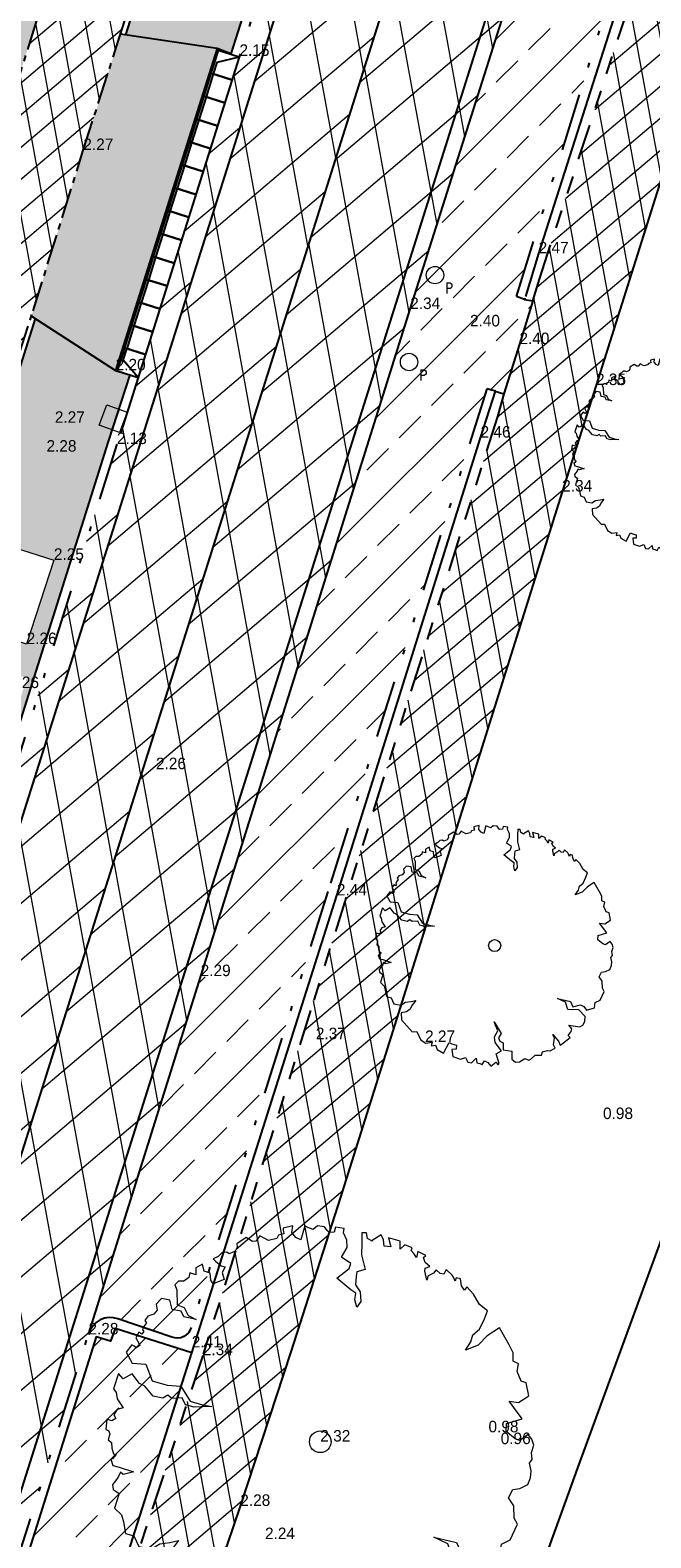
# Model space of a CAD drawing. Header units: metres. Extents: x 136326 to 137932, y 453212 to 454725.
# Tile 82 of 92: x 136763 to 136776, y 454359 to 454390. Entities that reach past the tile are written whole.
import ezdxf

# ---------------------------------------------------------------- set-up
doc = ezdxf.new("R2010")
doc.units = ezdxf.units.M
for name, pattern in [('CENTERX2', [101.6, 63.5, -12.7, 12.7, -12.7]), ('DIVIDE__G5', [3.75, 1.5, -0.75, 0, -0.75, 0, -0.75]), ('PHANTOM__G5', [5.25, 1.5, -0.75, 0.75, -0.75, 0.75, -0.75]), ('XX-HIDDEN', [4, 2, -2])]:
    doc.linetypes.add(name, pattern=pattern)
doc.layers.add('-DR-alg-hulplijnen', color=210, linetype='Continuous', plot=False)
doc.layers.add('-DR-alg-hulplijnen hartlijn asfalt nieuwe fietsstraat', color=7, linetype='Continuous', true_color=0xad72b6, plot=False)
doc.layers.add('-DR-alg-hulplijnen kantverharding asfalt nieuwe fietsstraat', color=7, linetype='Continuous', true_color=0xff9429, plot=False)
for name, color, linetype in [('-DR-alg-projectgrens 1-200', 3, 'PROJECTGRENS_1-200'), ('-DR-bs-txt-hoogtemaat', 253, 'Continuous'), ('-DR-v-vh-band 10x20 gazonband', 5, 'CENTERX2'), ('-DR-v-vh-band 18-20x25', 5, 'DIVIDE__G5'), ('-DR-v-vh-band achterkant band', 1, 'Continuous'), ('-DR-v-vh-band inritband 450x150x500mm', 2, 'Continuous'), ('-DR-v-vh-band RWS', 5, 'PHANTOM__G5'), ('-DR-v-vh-kantverharding', 4, 'Continuous'), ('-DR-v-vh-kantverharding asfalt fietspad', 2, 'Continuous')]:
    doc.layers.add(name, color=color, linetype=linetype)
for name, color, linetype, lineweight in [('-DR-bs-boom', 253, 'Continuous', 13), ('-DR-v-vh-arc-asfalt opbreken', 252, 'Continuous', 9), ('-DR-v-vh-arc-asfalt opbreken middengeleiders', 252, 'Continuous', 9), ('-DR-v-vh-arc-bss grijs keiformaat', 252, 'Continuous', 9), ('-DR-v-vh-arc-dubbelklinkers', 254, 'Continuous', 9), ('B-WE-VH-MATERIAALGRENS-G', 52, 'XX-HIDDEN', 13)]:
    doc.layers.add(name, color=color, linetype=linetype, lineweight=lineweight)
for name, color, linetype, lineweight, true_color in [('-DR-v-inr-wegbebakening-diamantkoppaal', 1, 'Continuous', 0, 0xff0000), ('-DR-v-vh-arc-asfalt fietspad', 7, 'Continuous', 9, 0xdfbfc7), ('B-ME-IE-MEUBILAIR_TROTTOIRKOLK-S', 1, 'Continuous', 0, 0xff0000)]:
    doc.layers.add(name, color=color, linetype=linetype, lineweight=lineweight, true_color=true_color)
doc.styles.add('18_200', font='romans', dxfattribs={"width": 0.8, "height": 0.36})
doc.styles.add('Drong', font='txt', dxfattribs={"height": 1.8})
doc.linetypes.add('PROJECTGRENS_1-200', pattern='A,0.32,-0.13,[133,ltypeshp.shx,S=0.13,R=0,X=-0.13,Y=0],-0.13,1.27', length=1.85)
pattern_1 = [(220.33562535, (0, 0), (0.3301045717, -0.388755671), []), (280.33562535, (0, 0), (0.5017245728, 0.0915011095), [])]

# ---------------------------------------------------------------- blocks, each defined once
blk = doc.blocks.new('*U59')
for points in [[(2.103, 6.677), (1.665, 6.814), (1.515, 6.338), (1.953, 6.2)], [(2.103, 6.677), (1.638, 6.561), (1.563, 6.323)], [(1.953, 6.2), (1.515, 6.338), (1.365, 5.861), (1.802, 5.723)], [(1.563, 6.323), (1.413, 5.846)], [(1.802, 5.723), (1.365, 5.861), (1.215, 5.384), (1.652, 5.246)], [(1.413, 5.846), (1.262, 5.369)], [(1.652, 5.246), (1.215, 5.384), (1.065, 4.907), (1.502, 4.769)], [(1.262, 5.369), (1.112, 4.892)], [(1.502, 4.769), (1.065, 4.907), (0.914, 4.43), (1.352, 4.292)], [(1.112, 4.892), (0.962, 4.415)], [(1.352, 4.292), (0.914, 4.43), (0.764, 3.953), (1.202, 3.815)], [(0.962, 4.415), (0.812, 3.938)], [(1.202, 3.815), (0.764, 3.953), (0.614, 3.476), (1.051, 3.338)], [(0.812, 3.938), (0.662, 3.461)], [(1.051, 3.338), (0.614, 3.476), (0.464, 2.999), (0.901, 2.861)], [(0.662, 3.461), (0.511, 2.984)], [(0.901, 2.861), (0.464, 2.999), (0.314, 2.522), (0.751, 2.385)], [(0.511, 2.984), (0.361, 2.507)], [(0.751, 2.385), (0.314, 2.522), (0.163, 2.045), (0.601, 1.908)], [(0.361, 2.507), (0.211, 2.03)], [(0.601, 1.908), (0.163, 2.045), (0.013, 1.569), (0.451, 1.431)], [(0.211, 2.03), (0.061, 1.553)], [(0.451, 1.431), (0.013, 1.569), (-0.137, 1.092), (0.3, 0.954)], [(0.061, 1.553), (-0.089, 1.077)], [(0.3, 0.954), (-0.137, 1.092), (-0.287, 0.615), (0.15, 0.477)], [(-0.089, 1.077), (-0.24, 0.6)], [(0.15, 0.477), (-0.287, 0.615), (-0.438, 0.138), (0, 0)], [(0, 0), (-0.315, 0.361), (-0.24, 0.6)]]:
    blk.add_lwpolyline(points)
blk = doc.blocks.new('trottoirkolk')
blk.add_hatch(color=256).paths.add_polyline_path([(0.03, 0.15), (0.03, 0.42), (0.42, 0.42), (0.42, 0.15)])
blk.add_lwpolyline([(0, 0), (0, 0.45), (0.45, 0.45), (0.45, 0)], close=True)
blk = doc.blocks.new('PAAL')
blk.add_ellipse((0, 0), major_axis=(-0.181, 0), ratio=1, start_param=3.926991, end_param=10.210176)
at = {"style": '18_200', "width": 0.8}
blk.add_text('P', height=0.218, dxfattribs=at).set_placement((0.219, -0.382))
blk.add_attdef('HOOGTE', (0.236, 0.203), '', height=0.25, dxfattribs=at)
blk = doc.blocks.new('Boom bestaand 1')
blk.add_lwpolyline([(-0.0612, 0.3923), (-0.0736, 0.4117), (-0.087, 0.4225), (-0.0926, 0.4415), (-0.1106, 0.4615), (-0.1242, 0.4751), (-0.1453, 0.464), (-0.1728, 0.4611), (-0.1945, 0.4533), (-0.1892, 0.4456), (-0.2017, 0.4432), (-0.2068, 0.4444), (-0.2172, 0.4471), (-0.2235, 0.4396), (-0.2169, 0.4339), (-0.2271, 0.4339), (-0.2331, 0.433), (-0.2499, 0.4257), (-0.2427, 0.4167), (-0.2476, 0.4092), (-0.2589, 0.4043), (-0.2544, 0.3953), (-0.2533, 0.3814), (-0.2458, 0.3746), (-0.266, 0.3788), (-0.2728, 0.3822), (-0.2717, 0.3934), (-0.2848, 0.3874), (-0.2965, 0.3882), (-0.2987, 0.3953), (-0.3145, 0.3822), (-0.3029, 0.3735), (-0.3141, 0.372), (-0.3232, 0.3686), (-0.3277, 0.3731), (-0.3404, 0.3607), (-0.3359, 0.3465), (-0.3526, 0.3537), (-0.3703, 0.3325), (-0.3491, 0.329), (-0.3569, 0.3156), (-0.371, 0.3198), (-0.3837, 0.3191), (-0.3802, 0.2951), (-0.3781, 0.2944), (-0.3887, 0.2873), (-0.4014, 0.2902), (-0.4056, 0.2803), (-0.3837, 0.2704), (-0.359, 0.2591), (-0.3251, 0.2535), (-0.3272, 0.2337), (-0.318, 0.228), (-0.3011, 0.2189), (-0.282, 0.2224), (-0.2608, 0.2153), (-0.2523, 0.2012), (-0.27, 0.204), (-0.2834, 0.2118), (-0.2947, 0.2047), (-0.3322, 0.185), (-0.3413, 0.2203), (-0.3505, 0.2287), (-0.3724, 0.2146), (-0.388, 0.2358), (-0.4042, 0.2415), (-0.4226, 0.2415), (-0.4315, 0.2467), (-0.4416, 0.2292), (-0.4325, 0.2224), (-0.436, 0.2111), (-0.4423, 0.2083), (-0.453, 0.2067), (-0.4613, 0.1921), (-0.4572, 0.18), (-0.4671, 0.1702), (-0.4727, 0.1652), (-0.4473, 0.144), (-0.4565, 0.1356), (-0.4706, 0.132), (-0.484, 0.1398), (-0.4883, 0.1172), (-0.4847, 0.1158), (-0.4748, 0.1137), (-0.477, 0.101), (-0.4713, 0.0946), (-0.4748, 0.0748), (-0.4932, 0.0607), (-0.4854, 0.0473), (-0.4875, 0.0402), (-0.5017, 0.0304), (-0.4974, 0.0049), (-0.4897, 0.0021), (-0.4832, -0.006), (-0.4832, -0.0211), (-0.4886, -0.0247), (-0.4921, -0.0353), (-0.4877, -0.0469), (-0.4868, -0.0593), (-0.4797, -0.0567), (-0.4646, -0.0487), (-0.4592, -0.0416), (-0.4495, -0.0531), (-0.4326, -0.0549), (-0.4342, -0.0824), (-0.4439, -0.0844), (-0.4591, -0.0789), (-0.4694, -0.0898), (-0.4853, -0.0874), (-0.4835, -0.1044), (-0.469, -0.1108), (-0.4787, -0.1222), (-0.4698, -0.128), (-0.4666, -0.142), (-0.4712, -0.1535), (-0.4673, -0.1649), (-0.4544, -0.1649), (-0.422, -0.1781), (-0.41, -0.1658), (-0.3893, -0.1644), (-0.3736, -0.1512), (-0.391, -0.1753), (-0.4052, -0.1753), (-0.417, -0.1934), (-0.4393, -0.1893), (-0.4502, -0.206), (-0.443, -0.2225), (-0.4293, -0.2254), (-0.424, -0.2366), (-0.4254, -0.251), (-0.4188, -0.2613), (-0.4123, -0.2603), (-0.4066, -0.2696), (-0.4013, -0.2747), (-0.3966, -0.2735), (-0.3925, -0.2806), (-0.3993, -0.2847), (-0.3905, -0.2962), (-0.3764, -0.2947), (-0.3703, -0.2952), (-0.369, -0.3047), (-0.3739, -0.3072), (-0.379, -0.3111), (-0.3686, -0.3301), (-0.3402, -0.3274), (-0.325, -0.2991), (-0.284, -0.3012), (-0.2611, -0.2728), (-0.2463, -0.245), (-0.2054, -0.239), (-0.1868, -0.2166), (-0.1743, -0.1981), (-0.1896, -0.2363), (-0.2027, -0.2526), (-0.2201, -0.2532), (-0.2283, -0.2756), (-0.2392, -0.281), (-0.237, -0.2947), (-0.2507, -0.3132), (-0.2791, -0.3219), (-0.2898, -0.3304), (-0.3173, -0.3368), (-0.3146, -0.3612), (-0.3304, -0.3661), (-0.3025, -0.3907), (-0.2927, -0.3885), (-0.278, -0.3918), (-0.2529, -0.3874), (-0.2548, -0.4016), (-0.2471, -0.4137), (-0.2373, -0.413), (-0.2359, -0.4235), (-0.244, -0.4329), (-0.2234, -0.4441), (-0.2184, -0.4397), (-0.2103, -0.44), (-0.1991, -0.4488), (-0.19, -0.4441), (-0.1778, -0.4485), (-0.164, -0.4505), (-0.1606, -0.4451), (-0.1549, -0.4573), (-0.1555, -0.4613), (-0.14, -0.4627), (-0.1312, -0.4505), (-0.1096, -0.4259), (-0.1073, -0.4238), (-0.1116, -0.4488), (-0.1194, -0.4525), (-0.1103, -0.462), (-0.0992, -0.4807), (-0.089, -0.4841), (-0.0747, -0.4752), (-0.0482, -0.4977), (-0.0278, -0.4895), (-0.0108, -0.4916), (0.0157, -0.4977), (0.0286, -0.4827), (0.0558, -0.482), (0.072, -0.457), (0.069, -0.4349), (0.0757, -0.4119), (0.0796, -0.3924), (0.0927, -0.4156), (0.1039, -0.4278), (0.1075, -0.4466), (0.1025, -0.468), (0.1299, -0.4785), (0.1933, -0.4575), (0.2001, -0.44), (0.2363, -0.4392), (0.2587, -0.4253), (0.2652, -0.3991), (0.2784, -0.4081), (0.2832, -0.3913), (0.3018, -0.3913), (0.3264, -0.3733), (0.2952, -0.3338), (0.3048, -0.3266), (0.3174, -0.3112), (0.333, -0.3182), (0.3264, -0.335), (0.3552, -0.3436), (0.3781, -0.3189), (0.3793, -0.296), (0.4017, -0.296), (0.4096, -0.2826), (0.4002, -0.2572), (0.4186, -0.2622), (0.4261, -0.2522), (0.4345, -0.2443), (0.4231, -0.2298), (0.4365, -0.2194), (0.4544, -0.2139), (0.448, -0.1886), (0.4609, -0.1841), (0.4584, -0.1786), (0.4161, -0.1731), (0.4136, -0.1478), (0.3708, -0.1582), (0.3489, -0.1512), (0.3315, -0.1289), (0.2902, -0.1279), (0.3474, -0.1209), (0.3593, -0.1378), (0.3737, -0.1384), (0.3856, -0.1284), (0.4119, -0.1403), (0.4319, -0.109), (0.4632, -0.1221), (0.4795, -0.1133), (0.4858, -0.0977), (0.4808, -0.0718), (0.4943, -0.0594), (0.4931, -0.0482), (0.4862, -0.0269), (0.4918, -0.0131), (0.4962, -0.0015), (0.4851, 0.0073), (0.4884, 0.0283), (0.494, 0.0383), (0.4918, 0.0615), (0.4763, 0.0609), (0.4531, 0.0758), (0.4365, 0.0758), (0.4719, 0.0863), (0.489, 0.0863), (0.4862, 0.0979), (0.4761, 0.1368), (0.4651, 0.1329), (0.455, 0.15), (0.4464, 0.1571), (0.4261, 0.1516), (0.4511, 0.1914), (0.4495, 0.2054), (0.4402, 0.2194), (0.4215, 0.2288), (0.3832, 0.2155), (0.3754, 0.1921), (0.3661, 0.1742), (0.3341, 0.1773), (0.3068, 0.1532), (0.3395, 0.1968), (0.3637, 0.1976), (0.3692, 0.2304), (0.3801, 0.2397), (0.3996, 0.2444), (0.4034, 0.279), (0.3842, 0.2903), (0.3824, 0.313), (0.3563, 0.3433), (0.3406, 0.3414), (0.3141, 0.3521), (0.2925, 0.3482), (0.2787, 0.3649), (0.2826, 0.3806), (0.2817, 0.4012), (0.2696, 0.4131), (0.256, 0.4212), (0.2376, 0.4248), (0.2327, 0.4339), (0.2168, 0.4384), (0.2036, 0.45), (0.1887, 0.4518), (0.1757, 0.4483), (0.1806, 0.4248), (0.1727, 0.4169), (0.1492, 0.4041), (0.1325, 0.412), (0.1367, 0.4496), (0.0873, 0.4385), (0.0991, 0.4571), (0.0942, 0.4846), (0.0638, 0.4915), (0.0559, 0.4826), (0.0314, 0.4826), (0.0166, 0.4925), (0.0058, 0.4836), (-0.0114, 0.491), (-0.0324, 0.4905), (-0.0772, 0.485), (-0.0717, 0.4517), (-0.0599, 0.4236), (-0.0612, 0.3923)])
blk.add_circle((0, 0), 0.0251)

msp = doc.modelspace()

# ---------------------------------------------------------------- hatches: boundary and pattern name
at = {"layer": '-DR-v-vh-arc-asfalt fietspad', "transparency": 33554687}
h = msp.add_hatch(dxfattribs=at)
h.set_pattern_fill('AVH-ASFALT', color=256, scale=0.51, angle=90, pattern_type=2)
h.set_pattern_definition(pattern_1)
h.paths.add_polyline_path([(136795.234, 454446.627), (136793.478, 454447.191), (136793.398, 454446.942), (136790.452, 454437.726), (136787.93, 454429.602), (136784.119, 454417.634), (136780.338, 454405.709), (136775.837, 454391.431), (136773.793, 454385.186), (136773.654, 454384.73), (136773.377, 454383.827), (136773.049, 454382.793), (136772.918, 454382.326), (136769.027, 454369.951), (136766.783, 454362.764), (136765.361, 454358.444), (136764.46, 454355.764), (136763.538, 454353.091), (136762.595, 454350.426), (136761.846, 454348.358), (136761.085, 454346.294), (136760.31, 454344.235), (136756.421, 454333.902), (136755.049, 454330.133), (136754.102, 454327.564), (136752.04, 454321.65), (136750.785, 454318.021), (136750.15, 454316.091), (136749.63, 454314.614), (136747.971, 454309.76), (136747.85, 454309.306), (136746.856, 454306.352), (136748.532, 454305.788), (136751.765, 454315.298), (136753.688, 454320.853), (136754.727, 454323.902), (136756.8, 454329.822), (136758.11, 454333.386), (136759.528, 454337.09), (136761.189, 454341.572), (136763.389, 454347.563), (136765.513, 454353.58), (136767.563, 454359.624), (136768.619, 454362.837), (136769.653, 454366.057), (136770.666, 454369.283), (136774.268, 454380.756), (136774.972, 454382.974), (136777.928, 454392.335), (136782.771, 454407.587), (136786.31, 454418.642), (136789.486, 454428.897), (136791.038, 454433.589), (136791.392, 454434.668), (136791.521, 454435.052), (136791.854, 454436.065), (136792.812, 454438.968), (136793.109, 454439.971)])
h = msp.add_hatch(dxfattribs=at)
h.set_pattern_fill('AVH-ASFALT', color=256, scale=0.51, angle=90, pattern_type=2)
h.set_pattern_definition(pattern_1)
h.paths.add_polyline_path([(136753.541, 454353.722), (136754.932, 454358.149), (136757.689, 454366.902), (136759.922, 454374.052), (136762.949, 454383.603), (136763.248, 454384.523), (136764.294, 454387.873), (136765.035, 454390.182), (136766.246, 454394), (136767.133, 454396.794), (136768.954, 454402.555), (136773.515, 454417.003), (136778.006, 454431.259), (136778.724, 454433.389), (136780.691, 454439.65), (136779.024, 454440.176), (136778.994, 454440.082), (136778.041, 454437.014), (136777.07, 454434.078), (136776.863, 454433.398), (136775.867, 454430.293), (136775.659, 454429.635), (136773.713, 454423.434), (136769.461, 454409.947), (136765.738, 454398.228), (136763.321, 454390.572), (136762.528, 454388.058), (136761.709, 454385.519), (136759.005, 454376.893), (136756.173, 454367.897), (136753.39, 454359.077), (136746.001, 454335.658), (136743.005, 454326.103), (136742.807, 454325.459), (136742.646, 454324.805), (136742.524, 454324.143), (136742.476, 454323.798), (136742.438, 454323.451), (136742.411, 454323.104), (136742.448, 454322.644), (136742.681, 454319.707), (136742.694, 454319.188), (136742.694, 454318.67), (136742.681, 454318.151), (136742.654, 454317.633), (136742.615, 454317.116), (136742.477, 454315.918), (136742.471, 454315.919), (136742.305, 454314.941), (136742.063, 454313.869), (136741.764, 454312.811), (136741.521, 454312.096), (136743.136, 454311.546), (136743.383, 454312.385), (136743.763, 454313.728), (136743.905, 454314.251), (136744.028, 454314.779), (136744.134, 454315.31), (136744.306, 454316.298), (136744.421, 454317.563), (136744.44, 454317.817), (136744.455, 454318.071), (136744.467, 454318.326), (136744.436, 454319.333), (136744.402, 454320.341), (136744.365, 454321.348), (136744.338, 454322.016), (136744.31, 454322.685), (136744.28, 454323.353), (136744.284, 454323.682), (136744.306, 454324.011), (136744.346, 454324.338), (136744.407, 454324.674), (136744.487, 454325.006), (136744.587, 454325.332), (136748.034, 454336.281)])
at = {"layer": '-DR-v-vh-arc-asfalt opbreken'}
h = msp.add_hatch(dxfattribs=at)
h.set_pattern_fill('AVH-ASFALT_LAAG1-D', color=256, scale=30, angle=90, pattern_type=2)
h.set_pattern_definition([(220.33562535, (0, 0), (0.5825374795, -0.6860394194), []), (280.33562535, (0, 0), (0.885396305, 0.1614725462), [])])
edge = h.paths.add_edge_path()
edge.add_line((136770.545, 454397.834), (136770.149, 454397.959))
edge.add_line((136770.149, 454397.959), (136769.523, 454395.971))
edge.add_line((136769.523, 454395.971), (136767.546, 454389.831))
edge.add_line((136767.546, 454389.831), (136765.437, 454383.135))
edge.add_line((136765.437, 454383.135), (136764.993, 454381.745))
edge.add_line((136764.993, 454381.745), (136761.967, 454372.117))
edge.add_line((136761.967, 454372.117), (136761.967, 454372.116))
edge.add_line((136761.967, 454372.116), (136760.035, 454366.045))
edge.add_line((136760.035, 454366.045), (136756.942, 454356.149))
edge.add_line((136756.942, 454356.149), (136746.648, 454323.458))
edge.add_line((136746.648, 454323.458), (136746.94, 454323.357))
edge.add_arc((132463.741, 455704.591), 4500.4, 342.126672, 342.475503)
edge.add_line((136755.27, 454349.46), (136770.545, 454397.834))
edge = h.paths.add_edge_path()
edge.add_line((136774.881, 454396.472), (136772.548, 454397.205))
edge.add_line((136772.548, 454397.205), (136757.272, 454348.827))
edge.add_arc((132463.741, 455704.591), 4502.5, 342.129926, 342.475503, ccw=False)
edge.add_line((136749.017, 454322.956), (136751.47, 454322.165))
edge.add_line((136751.47, 454322.165), (136753.209, 454327.695))
edge.add_line((136753.209, 454327.695), (136764.4, 454363.196))
edge.add_line((136764.4, 454363.196), (136766.738, 454370.66))
edge.add_line((136766.738, 454370.66), (136771.102, 454384.558))
edge.add_line((136771.102, 454384.558), (136773.559, 454392.315))
edge.add_line((136773.559, 454392.315), (136774.881, 454396.472))
h.paths.add_polyline_path([(136773.151, 454399.112), (136775.487, 454398.379), (136778.093, 454406.577), (136781.805, 454418.333), (136785.308, 454429.373), (136780.56, 454430.88), (136776.152, 454416.917), (136771.323, 454401.688), (136770.749, 454399.866), (136771.147, 454399.742), (136774.961, 454411.82), (136776.964, 454411.188)])
h = msp.add_hatch(dxfattribs=at)
h.set_pattern_fill('AVH-ASFALT_LAAG1-D', color=256, scale=30, angle=90, pattern_type=2)
h.set_pattern_definition([(220.335625, (136419.718, 453326.2367), (0.5825375, -0.6860394), []), (280.335625, (136419.718, 453326.2367), (0.8853963, 0.16147255), [])])
edge = h.paths.add_edge_path()
edge.add_line((136772.548, 454397.205), (136770.545, 454397.834))
edge.add_line((136770.545, 454397.834), (136755.27, 454349.46))
edge.add_arc((132463.741, 455704.591), 4500.4, 342.283906, 342.475503, ccw=False)
edge.add_line((136750.714, 454335.116), (136752.715, 454334.477))
edge.add_arc((132463.741, 455704.591), 4502.5, 342.283906, 342.475503)
edge.add_line((136757.272, 454348.827), (136772.548, 454397.205))
at = {"layer": '-DR-v-vh-arc-asfalt opbreken middengeleiders'}
h = msp.add_hatch(color=256, dxfattribs=at)
h.dxf.hatch_style = 1
h.paths.add_polyline_path([(136765.173, 454390.272), (136767.08, 454389.986), (136767.364, 454389.881), (136767.804, 454391.26), (136769.346, 454396.04), (136769.11, 454396.133), (136769.154, 454396.416), (136767.522, 454396.929), (136769.178, 454402.198), (136773.826, 454416.872), (136778.376, 454431.26), (136779.982, 454430.738), (136780.093, 454431.021), (136780.374, 454430.931), (136780.827, 454432.382), (136780.562, 454432.467), (136778.784, 454433.272), (136778.109, 454431.227), (136773.6, 454416.894), (136768.951, 454402.252), (136767.232, 454396.765)])
h.paths.add_polyline_path([(136765.838, 454392.076), (136765.926, 454392.359), (136766.441, 454393.965), (136766.693, 454394.752), (136767.203, 454396.348), (136767.295, 454396.639), (136769.203, 454396.043), (136767.725, 454391.45)], flags=16)
h = msp.add_hatch(color=256, dxfattribs=at)
h.dxf.hatch_style = 1
h.paths.add_polyline_path([(136761.882, 454379.904), (136763.681, 454379.333), (136763.113, 454377.577), (136761.326, 454378.148), (136761.125, 454377.527), (136763.118, 454376.876), (136762.434, 454374.7), (136760.436, 454375.325), (136760.022, 454374.019), (136759.594, 454372.65), (136759.824, 454372.578), (136761.429, 454372.073), (136761.517, 454372.35), (136761.801, 454372.255), (136764.809, 454381.804), (136765.264, 454383.189), (136765.153, 454383.224), (136764.967, 454383.28), (136763.294, 454384.364)])
at = {"layer": '-DR-v-vh-arc-bss grijs keiformaat'}
h = msp.add_hatch(dxfattribs=at)
h.set_pattern_fill('ANSI33', color=256, scale=0.2)
h.paths.add_polyline_path([(136771.102, 454384.558), (136766.738, 454370.66), (136764.4, 454363.196), (136764.436, 454363.29), (136764.491, 454363.375), (136764.562, 454363.446), (136764.647, 454363.501), (136764.735, 454363.535), (136764.829, 454363.55), (136764.923, 454363.547), (136765.015, 454363.525), (136766.139, 454363.146), (136766.2, 454363.128), (136766.264, 454363.123), (136766.327, 454363.132), (136766.387, 454363.155), (136766.439, 454363.189), (136766.482, 454363.232), (136766.515, 454363.284), (136766.537, 454363.342), (136769.386, 454372.424), (136772.7, 454382.899), (136772.876, 454382.852), (136772.875, 454382.848), (136773.049, 454382.793), (136773.377, 454383.827), (136773.654, 454384.73), (136773.482, 454384.762), (136773.315, 454384.825), (136775.416, 454391.537), (136779.944, 454405.823), (136783.736, 454417.76), (136787.501, 454429.733), (136790.125, 454437.971), (136790.146, 454438.02), (136790.156, 454438.072), (136790.154, 454438.125), (136790.142, 454438.177), (136790.119, 454438.225), (136790.091, 454438.262), (136790.057, 454438.293), (136790.018, 454438.318), (136789.974, 454438.334), (136789.929, 454438.343), (136788.767, 454438.731), (136788.703, 454438.759), (136788.644, 454438.796), (136788.591, 454438.841), (136788.545, 454438.893), (136788.507, 454438.952), (136788.474, 454439.028), (136788.454, 454439.109), (136788.448, 454439.192), (136788.458, 454439.285), (136785.598, 454430.286), (136781.805, 454418.333), (136778.093, 454406.577), (136773.559, 454392.315)])
h = msp.add_hatch(dxfattribs=at)
h.set_pattern_fill('ANSI33', color=256, scale=0.2)
h.paths.add_polyline_path([(136765.178, 454358.494), (136766.553, 454362.815), (136764.959, 454363.325), (136764.861, 454363.056), (136764.56, 454363.152), (136753.381, 454327.625), (136751.52, 454321.63), (136751.812, 454321.531), (136753.824, 454327.352), (136754.85, 454330.195), (136756.246, 454333.989), (136760.131, 454344.293), (136760.895, 454346.343), (136761.648, 454348.397), (136762.391, 454350.455), (136763.338, 454353.128), (136764.267, 454355.808)])
at = {"layer": '-DR-v-vh-arc-dubbelklinkers'}
h = msp.add_hatch(color=256, dxfattribs=at)
h.dxf.hatch_style = 1
h.paths.add_polyline_path([(136759.567, 454391.612), (136756.843, 454392.323), (136756.296, 454389.824), (136755.894, 454388.104), (136755.695, 454387.589), (136758.824, 454386.428), (136761.607, 454385.514), (136761.698, 454385.484), (136761.709, 454385.519), (136762.528, 454388.058), (136763.321, 454390.572), (136763.236, 454390.582)])
h = msp.add_hatch(color=256, dxfattribs=at)
h.dxf.hatch_style = 1
h.paths.add_polyline_path([(136763.248, 454384.523), (136763.213, 454384.416), (136764.967, 454383.28), (136767.08, 454389.986), (136765.069, 454390.288), (136765.035, 454390.182), (136764.294, 454387.873)])

# ---------------------------------------------------------------- linework, layer by layer
at = {"layer": '-DR-alg-hulplijnen', "flags": 128}
msp.add_lwpolyline([(136764.999, 454383.273), (136767.102, 454389.949)], dxfattribs=at)
at = {"layer": '-DR-alg-hulplijnen hartlijn asfalt nieuwe fietsstraat'}
msp.add_lwpolyline([(136781.314, 454424.963), (136757.272, 454348.827, -0.010389), (136697.245, 454171.637), (136619.145, 453955.95), (136588.279, 453870.709), (136579.713, 453847.052, 0.004102), (136571.537, 453823.883, -0.004267), (136562.996, 453799.701), (136431.623, 453437.641, 0.002152), (136391.004, 453324.177), (136379.088, 453290.434), (136365.735, 453256.179), (136360.793, 453242.184)], format="xyb", dxfattribs=at)
at = {"layer": '-DR-alg-hulplijnen kantverharding asfalt nieuwe fietsstraat'}
for points in [[(136782.187, 454454.718), (136782.781, 454444.488, -0.091214), (136782.11, 454439.102), (136781.823, 454438.194), (136779.415, 454430.566), (136779.372, 454430.431, 0.080612), (136779.141, 454428.846), (136779.165, 454427.314, -0.080612), (136778.934, 454425.729), (136779.311, 454425.596), (136755.27, 454349.46, -0.010389), (136695.271, 454172.352)], [(136795.319, 454446.893, -0.11334), (136791.441, 454440.346), (136791.377, 454440.278, 0.112567), (136788.005, 454434.524), (136786.047, 454428.323, -0.080612), (136785.326, 454426.893), (136784.418, 454425.641, 0.080611), (136783.698, 454424.211), (136783.316, 454424.331), (136759.275, 454348.195, -0.010389), (136699.22, 454170.922)]]:
    msp.add_lwpolyline(points, format="xyb", dxfattribs=at)
at = {"layer": '-DR-alg-projectgrens 1-200', "flags": 128}
msp.add_lwpolyline([(136672.431, 453896.561), (136667.194, 453897.489), (136645.076, 453905.171), (136624.477, 453912.593), (136625.184, 453914.831), (136624.39, 453916.757), (136621.163, 453919.31), (136624.07, 453927.399), (136623.281, 453929.136), (136623.21, 453929.192), (136624.085, 453931.643), (136629.304, 453946.51), (136630.541, 453950.147), (136638.492, 453971.96), (136644.073, 453987.263), (136644.824, 453989.705), (136651.204, 454007.423), (136658.506, 454027.642), (136665.47, 454047.006), (136669.496, 454058.357), (136675.354, 454074.419), (136676.258, 454077.094), (136678.747, 454083.756), (136682.526, 454094.171), (136686.101, 454103.639), (136687.039, 454106.475), (136697.795, 454137.242), (136697.717, 454137.253), (136705.555, 454159.78), (136713.078, 454181.729), (136719.605, 454200.719), (136727.498, 454223.752), (136730.581, 454232.718), (136734.46, 454243.959), (136738.033, 454254.306), (136742.183, 454266.266), (136750.568, 454290.842), (136760.393, 454319.456), (136770.666, 454349.328), (136772.713, 454355.238), (136774.612, 454360.473), (136776.998, 454367), (136784.306, 454387.208), (136790.339, 454404.083), (136797.311, 454423.36), (136807.058, 454450.093), (136800.646, 454453.198), (136785.078, 454462.694), (136769.745, 454470.235), (136763.463, 454464.393), (136767.222, 454456.488), (136768.447, 454452.902), (136769.612, 454448.539), (136767.19, 454443.604), (136763.98, 454431.785), (136763.498, 454430.807), (136764.785, 454430.222), (136759.65, 454419.865), (136760.207, 454419.614), (136758.305, 454415.755), (136757.433, 454413.928), (136755.514, 454410.037), (136754.993, 454410.292), (136749.872, 454399.962), (136748.616, 454400.585), (136748.548, 454400.448), (136744.287, 454402.547), (136738.76, 454389.718), (136744.829, 454387.062), (136753.517, 454383.259), (136750.445, 454376.232), (136747.3, 454368.999), (136747.702, 454368.821), (136745.421, 454363.658), (136743.771, 454359.882), (136741.474, 454354.715), (136741.107, 454354.878), (136737.945, 454347.853), (136734.86, 454340.776), (136727.193, 454344.181), (136720.397, 454330.285), (136716.705, 454321.73), (136725.346, 454317.886), (136722.199, 454310.807), (136718.145, 454301.488), (136714.131, 454292.713), (136709.748, 454294.641), (136707.09, 454288.607), (136709.573, 454287.506), (136709.53, 454287.41), (136709.617, 454287.371), (136709.424, 454286.945), (136712.118, 454285.768), (136724.405, 454280.406), (136724.395, 454280.372), (136724.56, 454280.301), (136719.327, 454264.621), (136718.554, 454264.279), (136712.149, 454267.043), (136705.337, 454251.495), (136713.155, 454248.122), (136713.63, 454247.107), (136703.363, 454216.017), (136702.53, 454215.665), (136698.406, 454217.526), (136692.762, 454204.705), (136698.169, 454202.287), (136696.085, 454197.547), (136697.116, 454197.066), (136693.34, 454185.771), (136691.21, 454179.799), (136691.154, 454179.818), (136689.257, 454174.47), (136688.677, 454172.922), (136686.645, 454167.859), (136686.793, 454167.806), (136683.499, 454158.729), (136679.62, 454148.161), (136677.544, 454142.392), (136675.601, 454137.021), (136671.76, 454126.401), (136667.085, 454113.483), (136666.31, 454113.053), (136658.978, 454114.558), (136655.858, 454098.89), (136661.092, 454097.825), (136661.269, 454097.519), (136621.35, 453987.863), (136615.212, 453990.581), (136612.094, 453983.671), (136608.8, 453985.139), (136606.115, 453979.27), (136610.368, 453977.386), (136616.099, 453974.911), (136616.418, 453974.217), (136608.394, 453952.136), (136599.91, 453929.479), (136596.333, 453930.847), (136596.703, 453931.801), (136592.691, 453933.357), (136592.582, 453933.111), (136587.167, 453935.208), (136587.113, 453935.101), (136586.908, 453935.2), (136584.73, 453936.252), (136573.42, 453911.897), (136576.906, 453910.227), (136577.755, 453910.817), (136581.71, 453908.923), (136581.78, 453907.891), (136588.355, 453904.743), (136581.357, 453890.288), (136584.408, 453889.218), (136581.92, 453882.301), (136582.601, 453881.581), (136581.142, 453877.478), (136580.13, 453877.281), (136578.301, 453872.104), (136578.986, 453871.382), (136577.526, 453867.309), (136576.539, 453867.19), (136574.654, 453861.99), (136575.357, 453861.219), (136573.859, 453857.098), (136572.823, 453856.858), (136568.249, 453844.056), (136569.051, 453843.723), (136568.246, 453841.986), (136569.916, 453841.29), (136566.692, 453833.862), (136560.757, 453836.486), (136555.193, 453823.556), (136563.207, 453820.33), (136562.244, 453817.938), (136562.059, 453818.012), (136558.019, 453808.014), (136558.218, 453807.935), (136557.146, 453805.252), (136555.477, 453804.556), (136553.671, 453802.5), (136552.612, 453799.698), (136545.82, 453781.422), (136541.647, 453783.356), (136534.75, 453768.68), (136539.525, 453766.451), (136534.814, 453753.868), (136534.789, 453753.879), (136534.379, 453752.873), (136534.182, 453752.96), (136532.926, 453749.667), (136533.099, 453749.603), (136532.772, 453748.705), (136532.584, 453748.792), (136530.457, 453743.085), (136530.627, 453743.022), (136516.493, 453704.592), (136514.575, 453699.22), (136492.181, 453636.401), (136492.736, 453636.204), (136489.157, 453626.341), (136485.079, 453628.249), (136478.16, 453613.788), (136483.141, 453611.479), (136461.867, 453552.94), (136457.354, 453554.582), (136454.06, 453545.417), (136458.648, 453543.776), (136443.598, 453501.593), (136437.009, 453503.95), (136431.442, 453488.403), (136437.02, 453486.393), (136418.282, 453434.811), (136419.185, 453434.431), (136413.9, 453419.737), (136407.364, 453401.466), (136407.056, 453400.056), (136406.467, 453398.451), (136401.897, 453385.592), (136396.197, 453388.282), (136390.097, 453375.66), (136397.157, 453372.353), (136391.911, 453357.791), (136390.965, 453355.464), (136388.624, 453350.371), (136384.302, 453352.274), (136382.126, 453347.544), (136391.358, 453344.243), (136383.168, 453321.66), (136379.275, 453323.116), (136369.941, 453296.994), (136366.76, 453298.169), (136365.332, 453294.302), (136367.975, 453293.349), (136367.397, 453291.75), (136367.871, 453291.227), (136363.518, 453279.255), (136362.091, 453275.277), (136356.432, 453259.57), (136355.262, 453256.31), (136348.508, 453237.967), (136370.649, 453230.069), (136374.328, 453240.694), (136372.767, 453241.803), (136382.163, 453267.942), (136384.551, 453274.649), (136388.98, 453286.656), (136392.893, 453297.449), (136398.36, 453312.66), (136406.212, 453334.431), (136411.924, 453350.355), (136415.827, 453361.341), (136419.474, 453371.398), (136422.516, 453379.917), (136425.014, 453387.05), (136430.128, 453401.329), (136433.008, 453409.364), (136437.5, 453421.973), (136444.424, 453441.303), (136447.898, 453451.043), (136454.668, 453469.854), (136458.254, 453479.666), (136467.647, 453501.921), (136478.422, 453531.465), (136485.603, 453551.259), (136497.269, 453583.741), (136504.565, 453604), (136511.581, 453623.496), (136513.58, 453629.053), (136518.673, 453642.888), (136519.015, 453643.404), (136522.68, 453653.62), (136522.664, 453653.957), (136523.62, 453656.594), (136528.73, 453670.926), (136534.757, 453688.003), (136543.62, 453712.768), (136551.352, 453734.38), (136563.425, 453767.68), (136566.609, 453776.654), (136569.182, 453777.966), (136577.487, 453774.867), (136583.873, 453792.703), (136575.924, 453795.622), (136575.205, 453797.155), (136576.997, 453801.811), (136581.956, 453815.424), (136586.269, 453827.274), (136591.149, 453840.672), (136596.411, 453855.14), (136603.758, 453874.947), (136606.204, 453881.939), (136608.18, 453887.612), (136608.471, 453887.616), (136610.071, 453888.673), (136612.877, 453896.334), (136616.917, 453896.194), (136618.846, 453897.187), (136619.756, 453899.432), (136644.445, 453890.648), (136649.466, 453889.41), (136663.041, 453887.011), (136671.45, 453886.364), (136675.948, 453886.023), (136676.722, 453896.236)], close=True, dxfattribs=at)
at = {"layer": '-DR-v-vh-band 10x20 gazonband', "ltscale": 0.01}
for points in [[(136744.28, 454323.353), (136744.284, 454323.682), (136744.306, 454324.011), (136744.346, 454324.338), (136744.407, 454324.674), (136744.487, 454325.006), (136744.587, 454325.332), (136748.034, 454336.281), (136753.541, 454353.722), (136754.932, 454358.149), (136757.689, 454366.902), (136759.922, 454374.052), (136762.949, 454383.603), (136763.248, 454384.523), (136764.294, 454387.873), (136765.035, 454390.182), (136766.246, 454394), (136767.133, 454396.794), (136768.954, 454402.555), (136773.515, 454417.003), (136778.006, 454431.259), (136778.724, 454433.389), (136780.681, 454439.617), (136784.841, 454452.801)], [(136779.023, 454440.176), (136778.041, 454437.014), (136777.07, 454434.078), (136776.863, 454433.398), (136775.867, 454430.293), (136775.659, 454429.635), (136773.713, 454423.434), (136769.461, 454409.947), (136765.738, 454398.228), (136763.321, 454390.572), (136762.528, 454388.058), (136761.709, 454385.519), (136759.005, 454376.893), (136756.173, 454367.897), (136753.39, 454359.077), (136746.001, 454335.658), (136743.005, 454326.103), (136742.807, 454325.459), (136742.646, 454324.805), (136742.524, 454324.143), (136742.476, 454323.798), (136742.438, 454323.451), (136742.411, 454323.104), (136742.448, 454322.644)]]:
    msp.add_lwpolyline(points, dxfattribs=at)
at = {"layer": '-DR-v-vh-band 18-20x25', "ltscale": 0.8}
for points in [[(136769.523, 454395.971), (136767.546, 454389.831), (136767.54, 454389.812)], [(136773.49, 454384.788), (136773.482, 454384.762), (136773.315, 454384.825), (136775.416, 454391.537)], [(136765.437, 454383.135), (136764.993, 454381.745), (136761.991, 454372.192), (136761.931, 454372.077), (136761.843, 454371.98), (136761.734, 454371.909), (136761.614, 454371.869), (136761.488, 454371.859), (136761.364, 454371.88), (136760.224, 454372.239), (136760.17, 454372.261), (136760.111, 454372.269), (136760.053, 454372.263), (136759.998, 454372.243), (136759.948, 454372.21), (136759.908, 454372.166), (136759.88, 454372.113), (136759.866, 454372.055), (136758.241, 454366.911), (136755.034, 454356.739)], [(136772.876, 454382.852), (136772.7, 454382.899), (136769.386, 454372.424), (136766.537, 454363.342), (136766.515, 454363.284), (136766.482, 454363.232), (136766.439, 454363.189), (136766.387, 454363.155), (136766.327, 454363.132), (136766.264, 454363.123), (136766.2, 454363.128), (136766.139, 454363.146), (136765.015, 454363.525), (136764.923, 454363.547), (136764.829, 454363.55), (136764.735, 454363.535), (136764.647, 454363.501), (136764.562, 454363.446), (136764.491, 454363.375), (136764.436, 454363.29), (136764.4, 454363.196)], [(136753.209, 454327.695), (136764.4, 454363.196)]]:
    msp.add_lwpolyline(points, dxfattribs=at)
at = {"layer": '-DR-v-vh-band achterkant band'}
msp.add_line((136763.213, 454384.416), (136764.967, 454383.28), dxfattribs=at)
for points in [[(136792.419, 454451.058), (136792.27, 454450.642), (136791.996, 454449.766), (136791.979, 454449.703), (136791.699, 454448.89), (136788.659, 454439.299), (136788.944, 454439.194), (136788.839, 454438.901), (136790.464, 454438.389), (136787.69, 454429.595), (136783.935, 454417.724), (136780.157, 454405.809), (136775.61, 454391.462), (136773.777, 454385.721), (136773.501, 454384.824)], [(136778.695, 454433.302), (136778.784, 454433.272), (136778.109, 454431.227), (136773.6, 454416.894), (136768.951, 454402.252), (136767.232, 454396.765), (136765.173, 454390.272)], [(136767.804, 454391.26), (136767.364, 454389.881), (136767.08, 454389.986), (136764.967, 454383.28), (136765.265, 454383.191), (136764.809, 454381.804), (136761.801, 454372.255), (136761.517, 454372.35), (136761.429, 454372.073), (136759.824, 454372.578), (136758.06, 454366.951), (136754.852, 454356.779)], [(136767.08, 454389.986), (136765.069, 454390.288)], [(136763.294, 454384.364), (136761.882, 454379.904), (136761.326, 454378.148), (136761.125, 454377.527), (136760.436, 454375.325), (136760.022, 454374.019), (136757.776, 454366.828), (136754.632, 454356.859)], [(136766.553, 454362.815), (136766.553, 454362.815), (136769.575, 454372.345), (136772.568, 454381.881), (136772.876, 454382.852)], [(136748.974, 454316.245), (136750.671, 454321.586), (136750.939, 454321.521), (136751.02, 454321.795), (136751.52, 454321.63), (136751.812, 454321.531), (136753.824, 454327.352), (136754.85, 454330.195), (136756.246, 454333.989), (136760.131, 454344.293), (136760.895, 454346.343), (136761.648, 454348.397), (136762.391, 454350.455), (136763.338, 454353.128), (136764.267, 454355.808), (136765.178, 454358.494), (136766.553, 454362.815), (136764.959, 454363.325), (136764.861, 454363.056), (136764.56, 454363.152), (136753.381, 454327.625), (136751.52, 454321.63)]]:
    msp.add_lwpolyline(points, dxfattribs=at)
at = {"layer": '-DR-v-vh-band RWS', "ltscale": 0.5}
for points in [[(136773.482, 454384.762), (136773.654, 454384.73), (136773.793, 454385.186), (136775.837, 454391.431), (136780.338, 454405.709), (136784.119, 454417.634), (136787.93, 454429.602), (136790.452, 454437.726), (136790.645, 454438.331)], [(136772.875, 454382.848), (136773.049, 454382.793), (136772.918, 454382.326), (136769.027, 454369.951), (136766.783, 454362.764), (136765.361, 454358.444), (136764.46, 454355.764), (136763.538, 454353.091), (136762.595, 454350.426), (136761.846, 454348.358), (136761.085, 454346.294), (136760.31, 454344.235), (136756.421, 454333.902), (136755.049, 454330.133), (136754.102, 454327.564), (136752.04, 454321.65), (136750.785, 454318.021), (136750.15, 454316.091), (136749.63, 454314.614), (136747.971, 454309.76), (136747.85, 454309.306), (136744.179, 454298.397), (136741.369, 454290.109), (136738.429, 454281.461)]]:
    msp.add_lwpolyline(points, dxfattribs=at)
at = {"layer": '-DR-v-vh-kantverharding'}
for points in [[(136764.4, 454363.196), (136766.738, 454370.66), (136771.102, 454384.558), (136773.559, 454392.315), (136778.093, 454406.577), (136781.805, 454418.333), (136785.598, 454430.286), (136788.48, 454439.354)], [(136767.54, 454389.812), (136765.437, 454383.135)]]:
    msp.add_lwpolyline(points, dxfattribs=at)
at = {"layer": '-DR-v-vh-kantverharding asfalt fietspad'}
for points in [[(136795.538, 454447.58), (136793.109, 454439.971), (136792.812, 454438.968), (136791.854, 454436.065), (136791.521, 454435.052), (136791.392, 454434.668), (136791.038, 454433.589), (136789.486, 454428.897), (136786.31, 454418.642), (136782.771, 454407.587), (136777.928, 454392.335), (136774.972, 454382.974), (136774.268, 454380.756), (136770.666, 454369.283), (136769.653, 454366.057), (136768.619, 454362.837), (136767.563, 454359.624), (136765.513, 454353.58)], [(136773.654, 454384.73), (136773.377, 454383.827), (136773.049, 454382.793)]]:
    msp.add_lwpolyline(points, dxfattribs=at)
at = {"layer": 'B-WE-VH-MATERIAALGRENS-G'}
msp.add_lwpolyline([(136761.882, 454379.904), (136763.681, 454379.333), (136763.113, 454377.577), (136761.326, 454378.148)], dxfattribs=at)

# ---------------------------------------------------------------- block references
at = {"layer": '-DR-bs-boom', "rotation": 293.3958673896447}
for p, xscale, yscale in [((136780.192, 454392.854), 9, 9), ((136776.449, 454381.516), 4, 4), ((136772.861, 454371.3), 5, 5), ((136769.23, 454360.964), 9, 9)]:
    msp.add_blockref('Boom bestaand 1', p, dxfattribs=dict(at, xscale=xscale, yscale=yscale))
at = {"layer": '-DR-v-inr-wegbebakening-diamantkoppaal'}
for p in [(136771.619, 454385.268), (136771.078, 454383.458)]:
    msp.add_blockref('PAAL', p, dxfattribs=at)
at = {"layer": '-DR-v-vh-band inritband 450x150x500mm'}
msp.add_blockref('*U59', (136765.437, 454383.135), dxfattribs=at)
at = {"layer": 'B-ME-IE-MEUBILAIR_TROTTOIRKOLK-S', "rotation": 70}
msp.add_blockref('trottoirkolk', (136765.05, 454381.987), dxfattribs=at)

# ---------------------------------------------------------------- texts
at = {"layer": '-DR-bs-txt-hoogtemaat', "color": 253, "char_height": 0.24, "attachment_point": 7, "style": 'Drong'}
for s, insert in [('2.15', (136767.546, 454389.831, 2.153)), ('2.27', (136764.294, 454387.873, 2.266)), ('2.47', (136773.777, 454385.721, 2.467)), ('2.34', (136771.102, 454384.558, 2.341)), ('2.40', (136772.347, 454384.196, 2.396)), ('2.40', (136773.377, 454383.827, 2.396)), ('2.20', (136764.967, 454383.28, 2.198)), ('2.35', (136774.972, 454382.974, 2.35)), ('2.27', (136763.701, 454382.191, 2.266)), ('2.13', (136764.993, 454381.745, 2.132)), ('2.46', (136772.568, 454381.881, 2.46)), ('2.28', (136763.527, 454381.587, 2.277)), ('2.34', (136774.268, 454380.756, 2.344)), ('2.25', (136763.681, 454379.333, 2.254)), ('2.26', (136763.113, 454377.577, 2.255)), ('2.26', (136762.746, 454376.661, 2.263)), ('2.26', (136765.807, 454374.972, 2.26)), ('2.44', (136769.575, 454372.345, 2.439)), ('2.29', (136766.738, 454370.66, 2.287)), ('2.37', (136769.137, 454369.347, 2.365)), ('2.27', (136771.411, 454369.292, 2.266)), ('0.98', (136775.118, 454367.683, 0.981)), ('2.28', (136764.4, 454363.196, 2.28)), ('2.41', (136766.553, 454362.928, 2.406)), ('2.34', (136766.783, 454362.764, 2.339)), ('0.98', (136772.733, 454361.157, 0.982)), ('2.32', (136769.23, 454360.964, 2.324)), ('0.96', (136772.987, 454360.911, 0.956)), ('2.28', (136767.563, 454359.624, 2.275)), ('2.24', (136768.078, 454358.935, 2.239))]:
    msp.add_mtext(s, dxfattribs=dict(at, insert=insert))

doc.saveas('drawing.dxf')
